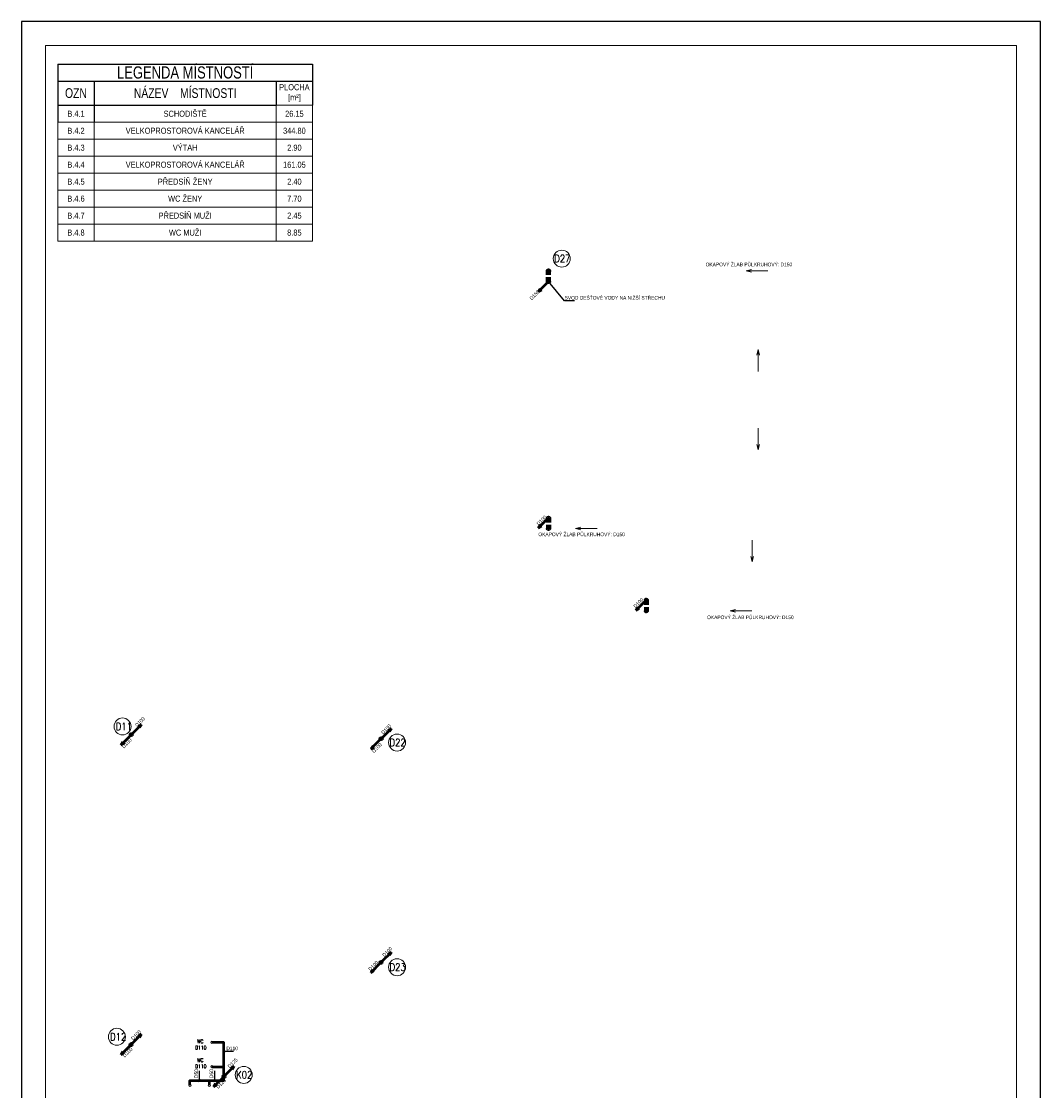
# Model space of a CAD drawing. Header units: millimetres. Extents: x 886281 to 2603493, y -207328 to 3107.
# Tile 14 of 24: x 1223232 to 1265232, y -156362 to -112281. Entities that reach past the tile are written whole.
import ezdxf

# ---------------------------------------------------------------- set-up
doc = ezdxf.new("R2010")
doc.units = ezdxf.units.MM
doc.header["$LTSCALE"] = 15
doc.linetypes.add('DASHED', pattern=[19.05, 12.7, -6.35])
doc.layers.add('AA_FORMÁTY NETISK', color=40, linetype='Continuous', plot=False)
for name, color, linetype, lineweight in [('AA_FORMÁTY TISK', 7, 'Continuous', 15), ('AA_Tabulky místností', 4, 'Continuous', 13), ('ZTI-kan_st_destova', 71, 'Continuous', 50), ('ZTI-kan_st_splaskova', 12, 'Continuous', 50), ('ZTI-kanal_destova', 70, 'DASHED', 50), ('ZTI-kanal_pripojovaci', 130, 'Continuous', 50), ('ZTI-komponenty', 120, 'Continuous', 20), ('ZTI_popis', 191, 'Continuous', 15)]:
    doc.layers.add(name, color=color, linetype=linetype, lineweight=lineweight)
doc.layers.add('ZTI-kanal_pripojovaci-popis', color=7, linetype='Continuous')
doc.layers.add('ZTI-zar_predmety-tecky', color=7, linetype='Continuous', lineweight=20, plot=False)
doc.styles.add('Popis', font='simplex.shx', dxfattribs={"width": 0.85, "height": 150})
doc.styles.get("Standard").update_dxf_attribs({"font": 'ic-simplex.shx', "width": 0.8})

# ---------------------------------------------------------------- blocks, each defined once
blk = doc.blocks.new('*U114')
at = {"color": 0, "linetype": 'ByBlock', "lineweight": -2}
blk.add_circle((0, 0), 50, dxfattribs=at)
blk = doc.blocks.new('*U115')
at = {"color": 0, "linetype": 'ByBlock', "lineweight": -2}
blk.add_circle((0, 0), 50, dxfattribs=at)
blk = doc.blocks.new('*U117')
at = {"color": 0, "linetype": 'ByBlock', "lineweight": -2}
blk.add_circle((0, 0), 50, dxfattribs=at)
blk = doc.blocks.new('*U118')
at = {"color": 0, "linetype": 'ByBlock', "lineweight": -2}
blk.add_circle((0, 0), 50, dxfattribs=at)
blk = doc.blocks.new('*T227')
at = {"layer": 'AA_Tabulky místností', "color": 0, "linetype": 'ByBlock', "lineweight": -2}
for p, q in [((0, 0), (1500, 0)), ((0, 0), (0, -700)), ((1500, 0), (9000, -1)), ((9000, -1), (10500, -1)), ((10500, -1), (10500, -701)), ((0, -700), (1500, -700)), ((0, -700), (0, -1700)), ((1500, -700), (9000, -701)), ((1500, -700), (1500, -1700)), ((9000, -701), (10500, -701)), ((9000, -701), (9000, -1701)), ((10500, -701), (10500, -1701)), ((0, -1700), (1500, -1700)), ((0, -1700), (0, -2400)), ((1500, -1700), (9000, -1701)), ((1500, -1700), (1500, -2400))]:
    blk.add_line(p, q, dxfattribs=at)
at = {"layer": 'AA_Tabulky místností', "color": 0, "linetype": 'ByBlock'}
for p, q in [((9000, -1701), (10500, -1701)), ((9000, -1701), (9000, -2401)), ((10500, -1701), (10500, -2401)), ((0, -2400), (1500, -2400)), ((0, -2400), (0, -3100)), ((1500, -2400), (9000, -2401)), ((1500, -2400), (1500, -3100)), ((9000, -2401), (10500, -2401)), ((9000, -2401), (9000, -3101)), ((10500, -2401), (10500, -3101)), ((0, -3100), (1500, -3100)), ((0, -3100), (0, -3800)), ((1500, -3100), (9000, -3101)), ((1500, -3100), (1500, -3800)), ((9000, -3101), (10500, -3101)), ((9000, -3101), (9000, -3801)), ((10500, -3101), (10500, -3801)), ((0, -3800), (1500, -3800)), ((0, -3800), (0, -4500)), ((1500, -3800), (9000, -3801)), ((1500, -3800), (1500, -4500)), ((9000, -3801), (10500, -3801)), ((9000, -3801), (9000, -4501)), ((10500, -3801), (10500, -4501)), ((0, -4500), (-1, -5200)), ((0, -4500), (1500, -4500)), ((1500, -4500), (1499, -5200)), ((1500, -4500), (9000, -4501)), ((9000, -4501), (8999, -5201)), ((9000, -4501), (10500, -4501)), ((10500, -4501), (10499, -5201)), ((-1, -5200), (1499, -5200)), ((-1, -5200), (-1, -5900)), ((1499, -5200), (8999, -5201)), ((1499, -5200), (1499, -5900)), ((8999, -5201), (10499, -5201)), ((8999, -5201), (8999, -5901)), ((10499, -5201), (10499, -5901)), ((-1, -5900), (1499, -5900)), ((-1, -5900), (-1, -6600)), ((1499, -5900), (8999, -5901)), ((1499, -5900), (1499, -6600)), ((8999, -5901), (10499, -5901)), ((8999, -5901), (8999, -6601)), ((10499, -5901), (10499, -6601)), ((-1, -6600), (1499, -6600)), ((-1, -6600), (-1, -7300)), ((1499, -6600), (8999, -6601)), ((1499, -6600), (1499, -7300)), ((8999, -6601), (10499, -6601)), ((8999, -6601), (8999, -7301)), ((10499, -6601), (10499, -7301)), ((-1, -7300), (1499, -7300)), ((1499, -7300), (8999, -7301)), ((8999, -7301), (10499, -7301))]:
    blk.add_line(p, q, dxfattribs=at)
at = {"layer": 'AA_Tabulky místností', "attachment_point": 5, "rotation": 359.9944}
for s, insert, char_height, width in [('LEGEND{\\Fc:\\program files\\ab studio\\cadkonplus 2018\\2018\\fonts\\ic-simplex|c238;A} MÍSTNOSTÍ', (5250, -351), 500, 10497), ('NÁZEV    MÍSTNOSTI', (5250, -1201), 400, 7497), ('PLOCHA [m²]', (9750, -1201), 250, 1497), ('OZN', (750, -1200), 400, 1497), ('B.4.1', (750, -2050), 250, 1497), ('SCHODIŠTĚ', (5250, -2051), 250, 7497), ('26.15', (9750, -2051), 250, 1497), ('B.4.2', (750, -2750), 250, 1497), ('VELKOPROSTOROVÁ KANCELÁŘ', (5250, -2751), 250, 7497), ('344.80', (9750, -2751), 250, 1497), ('B.4.3', (750, -3450), 250, 1497), ('VÝTAH', (5250, -3451), 250, 7497), ('2.90', (9750, -3451), 250, 1497), ('VELKOPROSTOROVÁ KANCELÁŘ', (5250, -4151), 250, 7497), ('B.4.4', (750, -4150), 250, 1497), ('161.05', (9750, -4151), 250, 1497), ('B.4.5', (750, -4850), 250, 1497), ('PŘEDSÍŇ ŽENY', (5250, -4851), 250, 7497), ('2.40', (9750, -4851), 250, 1497), ('B.4.6', (749, -5550), 250, 1497), ('WC ŽENY ', (5249, -5551), 250, 7497), ('7.70', (9749, -5551), 250, 1497), ('B.4.7', (749, -6250), 250, 1497), ('PŘEDSÍŇ MUŽI', (5249, -6251), 250, 7497), ('2.45', (9749, -6251), 250, 1497), ('B.4.8', (749, -6950), 250, 1497), ('WC MUŽI', (5249, -6951), 250, 7497), ('8.85', (9749, -6951), 250, 1497)]:
    blk.add_mtext(s, dxfattribs=dict(at, insert=insert, char_height=char_height, width=width))
blk = doc.blocks.new('*U329')
at = {"color": 0, "linetype": 'ByBlock', "lineweight": -2}
for p, q in [((35.36, 35.36), (424.26, 424.26)), ((424.26, 424.26), (291.68, 344.71)), ((344.71, 291.68), (424.26, 424.26)), ((-35.36, -35.36), (-424.26, -424.26)), ((-424.26, -424.26), (-344.71, -291.68)), ((-291.68, -344.71), (-424.26, -424.26))]:
    blk.add_line(p, q, dxfattribs=at)
blk.add_circle((0, 0), 50, dxfattribs=at)
blk = doc.blocks.new('*U330')
at = {"color": 0, "linetype": 'ByBlock', "lineweight": -2}
for p, q in [((35.36, 35.36), (424.26, 424.26)), ((424.26, 424.26), (291.68, 344.71)), ((344.71, 291.68), (424.26, 424.26)), ((-35.36, -35.36), (-424.26, -424.26)), ((-424.26, -424.26), (-344.71, -291.68)), ((-291.68, -344.71), (-424.26, -424.26))]:
    blk.add_line(p, q, dxfattribs=at)
blk.add_circle((0, 0), 50, dxfattribs=at)
blk = doc.blocks.new('*U343')
at = {"color": 0, "linetype": 'ByBlock', "lineweight": -2}
for p, q in [((35.36, 35.36), (424.26, 424.26)), ((424.26, 424.26), (291.68, 344.71)), ((344.71, 291.68), (424.26, 424.26)), ((-35.36, -35.36), (-424.26, -424.26)), ((-424.26, -424.26), (-344.71, -291.68)), ((-291.68, -344.71), (-424.26, -424.26))]:
    blk.add_line(p, q, dxfattribs=at)
blk.add_circle((0, 0), 50, dxfattribs=at)
blk = doc.blocks.new('*U359')
at = {"color": 0, "linetype": 'ByBlock', "lineweight": -2}
for p, q in [((35.36, 35.36), (424.26, 424.26)), ((424.26, 424.26), (291.68, 344.71)), ((344.71, 291.68), (424.26, 424.26)), ((-35.36, -35.36), (-424.26, -424.26)), ((-424.26, -424.26), (-344.71, -291.68)), ((-291.68, -344.71), (-424.26, -424.26))]:
    blk.add_line(p, q, dxfattribs=at)
blk.add_circle((0, 0), 50, dxfattribs=at)
blk = doc.blocks.new('*U432')
at = {"color": 0, "linetype": 'ByBlock', "lineweight": -2}
for p, q in [((35.36, 35.36), (424.26, 424.26)), ((424.26, 424.26), (291.68, 344.71)), ((344.71, 291.68), (424.26, 424.26)), ((-35.36, -35.36), (-424.26, -424.26)), ((-424.26, -424.26), (-344.71, -291.68)), ((-291.68, -344.71), (-424.26, -424.26))]:
    blk.add_line(p, q, dxfattribs=at)
blk.add_circle((0, 0), 50, dxfattribs=at)
blk = doc.blocks.new('*U436')
at = {"color": 0, "linetype": 'ByBlock', "lineweight": -2}
for p, q in [((-35.36, -35.36), (-424.26, -424.26)), ((-424.26, -424.26), (-344.71, -291.68)), ((-291.68, -344.71), (-424.26, -424.26))]:
    blk.add_line(p, q, dxfattribs=at)
blk.add_circle((0, 0), 50, dxfattribs=at)
blk = doc.blocks.new('*U437', base_point=(-409.4, 0))
at = {"color": 0, "linetype": 'ByBlock', "lineweight": -2}
for p, q in [((-409.4, 0), (-307.93, 24.96)), ((0, 0), (-409.4, 0)), ((-409.4, 0), (-307.93, -24.96))]:
    blk.add_line(p, q, dxfattribs=at)
blk = doc.blocks.new('*U435')
at = {"color": 0, "linetype": 'ByBlock', "lineweight": -2}
for p, q in [((-35.36, -35.36), (-424.26, -424.26)), ((-424.26, -424.26), (-344.71, -291.68)), ((-291.68, -344.71), (-424.26, -424.26))]:
    blk.add_line(p, q, dxfattribs=at)
blk.add_circle((0, 0), 50, dxfattribs=at)
blk = doc.blocks.new('*U387')
at = {"color": 0, "linetype": 'ByBlock', "lineweight": -2}
for p, q in [((-35.36, -35.36), (-424.26, -424.26)), ((-424.26, -424.26), (-344.71, -291.68)), ((-291.68, -344.71), (-424.26, -424.26))]:
    blk.add_line(p, q, dxfattribs=at)
blk.add_circle((0, 0), 50, dxfattribs=at)

msp = doc.modelspace()

# ---------------------------------------------------------------- linework, layer by layer
at = {"layer": 'AA_FORMÁTY NETISK'}
msp.add_lwpolyline([(1223232, -112281), (1223232, -196381), (1265232, -196381), (1265232, -112281)], close=True, dxfattribs=at)
at = {"layer": 'AA_FORMÁTY TISK'}
msp.add_lwpolyline([(1224232, -113281), (1224232, -195381), (1264232, -195381), (1264232, -113281)], close=True, dxfattribs=at)
at = {"layer": 'ZTI-kan_st_destova', "lineweight": 15}
for centre in [(1245500, -122063), (1227400, -141350), (1238712, -142013), (1238712, -151275), (1227166, -154144)]:
    msp.add_circle(centre, 350, dxfattribs=at)
at = {"layer": 'ZTI-kan_st_splaskova', "lineweight": 15}
msp.add_circle((1232394, -155715), 350, dxfattribs=at)
at = {"layer": 'ZTI-kanal_destova'}
for points in [[(1244903, -123011), (1244903, -122566)], [(1245003, -123011), (1245003, -122566)], [(1244903, -132751), (1244903, -133196)], [(1245003, -132751), (1245003, -133196)], [(1248933, -136141), (1248933, -136586)], [(1249033, -136141), (1249033, -136586)]]:
    msp.add_lwpolyline(points, dxfattribs=at)
at = {"layer": 'ZTI-kanal_destova', "linetype": 'Continuous'}
for centre in [(1244953, -122566), (1244953, -133196), (1248983, -136586)]:
    msp.add_circle(centre, 50, dxfattribs=at)
at = {"layer": 'ZTI-kanal_pripojovaci'}
for points in [[(1231577, -155780), (1231577, -154376), (1231083, -154376)], [(1231083, -155377), (1231577, -155377)], [(1230177, -156142), (1230177, -155945), (1231577, -155945), (1231577, -155780)], [(1230977, -156142), (1230977, -155945)]]:
    msp.add_lwpolyline(points, dxfattribs=at)
at = {"layer": 'ZTI-kanal_pripojovaci-popis', "color": 2}
for p, q in [((1246026, -123797), (1245608, -123797)), ((1231970, -154747), (1231552, -154747)), ((1230563, -155551), (1230563, -155970)), ((1231185, -155551), (1231185, -155970))]:
    msp.add_line(p, q, dxfattribs=at)
at = {"layer": 'ZTI-kanal_pripojovaci-popis', "color": 3}
for p, q in [((1231532, -154703), (1231621, -154791)), ((1230519, -155989), (1230608, -155900)), ((1231141, -155989), (1231229, -155900))]:
    msp.add_line(p, q, dxfattribs=at)
at = {"layer": 'ZTI-kanal_pripojovaci-popis', "color": 2}
msp.add_lwpolyline([(1245608, -123797), (1244953, -123011)], dxfattribs=at)

# ---------------------------------------------------------------- block references
msp.add_blockref('*T227', (1224732, -114039))
at = {"layer": 'ZTI-kan_st_destova'}
for name, p in [('*U436', (1244953, -123011)), ('*U435', (1244953, -132751)), ('*U387', (1248983, -136141))]:
    msp.add_blockref(name, p, dxfattribs=at)
at = {"layer": 'ZTI-kan_st_destova', "rotation": 180}
for name, p in [('*U329', (1227757, -141690)), ('*U343', (1238057, -141854)), ('*U432', (1238053, -151076)), ('*U330', (1227753, -154463))]:
    msp.add_blockref(name, p, dxfattribs=at)
at = {"layer": 'ZTI-kan_st_splaskova', "rotation": 180}
msp.add_blockref('*U359', (1231577, -155780), dxfattribs=at)
at = {"layer": 'ZTI-komponenty', "xscale": 2.19348689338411, "yscale": 2.19348689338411, "zscale": 2.19348689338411}
for p in [(1253096, -122567), (1246064, -133188), (1252436, -136589)]:
    msp.add_blockref('*U437', p, dxfattribs=at)
at = {"layer": 'ZTI-komponenty', "yscale": 2.19348689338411, "zscale": 2.19348689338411}
for p, xscale, rotation in [((1253595, -125813), -2.19348689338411, 89.99999999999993), ((1253595, -129950), 2.19348689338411, 90.00000000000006), ((1253346, -134563), -2.19348689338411, 269.9999999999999)]:
    msp.add_blockref('*U437', p, dxfattribs=dict(at, xscale=xscale, rotation=rotation))
at = {"layer": 'ZTI-zar_predmety-tecky'}
for name, p, rotation in [('*U114', (1231083, -154376), 180), ('*U115', (1231083, -155377), 180), ('*U118', (1230177, -156142), 270), ('*U117', (1230977, -156142), 270)]:
    msp.add_blockref(name, p, dxfattribs=dict(at, rotation=rotation))

# ---------------------------------------------------------------- texts
at = {"layer": 'ZTI-kan_st_destova', "lineweight": 15, "char_height": 300, "width": 4855.27, "attachment_point": 1, "style": 'Popis'}
for s, insert in [('\\fsimplex|b0|i0|c0|p0;\\W0.85;D27', (1245191, -121910)), ('\\fsimplex|b0|i0|c0|p0;\\W0.85;D11', (1227122, -141197)), ('\\fsimplex|b0|i0|c0|p0;\\W0.85;D22', (1238403, -141860)), ('\\fsimplex|b0|i0|c0|p0;\\W0.85;D23', (1238404, -151121)), ('\\fsimplex|b0|i0|c0|p0;\\W0.85;D12', (1226888, -153991))]:
    msp.add_mtext(s, dxfattribs=dict(at, insert=insert))
at = {"layer": 'ZTI-kan_st_splaskova', "lineweight": 15, "insert": (1232082, -155561), "char_height": 300, "width": 4855.27, "attachment_point": 1, "style": 'Popis'}
msp.add_mtext('\\fsimplex|b0|i0|c0|p0;\\W0.85;K02', dxfattribs=at)
at = {"layer": 'ZTI-kanal_pripojovaci-popis', "color": 3, "width": 0.8}
for s, p in [('OKAPOVÝ ŽLAB PŮLKRUHOVÝ: D150', (1251429, -122377)), ('SVOD DEŠŤOVÉ VODY NA NIŽŠÍ STŘECHU', (1245618, -123750)), ('OKAPOVÝ ŽLAB PŮLKRUHOVÝ: D150', (1244534, -133505)), ('OKAPOVÝ ŽLAB PŮLKRUHOVÝ: D150', (1251487, -136925)), ('D110', (1231677, -154697))]:
    msp.add_text(s, height=150, dxfattribs=at).set_placement(p)
for s, rotation, p in [('D150', 45, (1244262, -123786)), ('D100', 45, (1244550, -133079)), ('D100', 45, (1248542, -136482)), ('D100', 45, (1228000, -141385)), ('D100', 45, (1238143, -141687)), ('D100', 45, (1227457, -142263)), ('D100', 45, (1237761, -142455)), ('D100', 45, (1238191, -150864)), ('D100', 45, (1237615, -151438)), ('D100', 45, (1227841, -154297)), ('D100', 45, (1227489, -155006)), ('D125', 45, (1231822, -155450)), ('D50', 90, (1230513, -155845)), ('D50', 90, (1231135, -155845)), ('D125', 45, (1231343, -156295))]:
    msp.add_text(s, height=150, rotation=rotation, dxfattribs=at).set_placement(p)
at = {"layer": 'ZTI_popis', "char_height": 150, "width": 651.08, "attachment_point": 1, "style": 'Popis'}
for insert in [(1230265, -154262), (1230265, -155035)]:
    msp.add_mtext('\\pi210.47933;{\\fsimplex|b0|i0|c0|p2;WC\\P\\pi126.9174;D110}', dxfattribs=dict(at, insert=insert))

doc.saveas('drawing.dxf')
